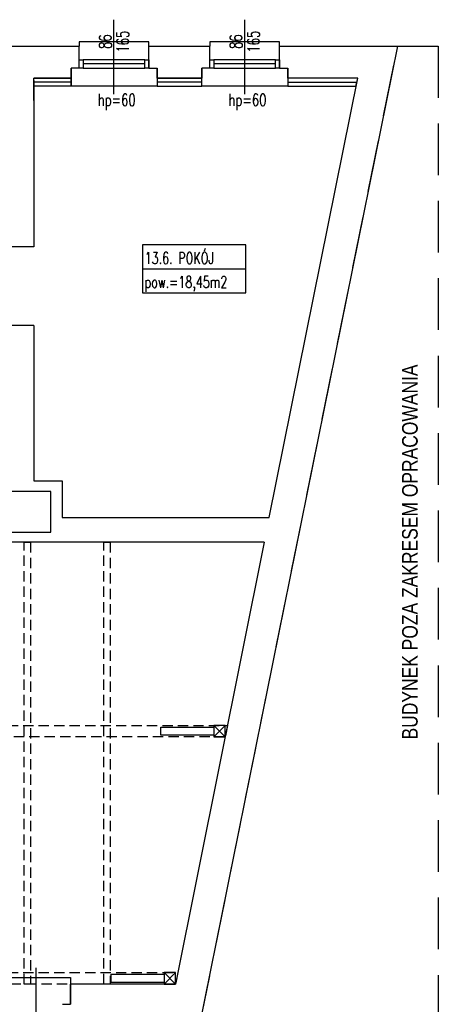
# Model space of a CAD drawing. Header units: inches. Extents: x -23201 to -18535, y -9985 to 4139.
# Tile 24 of 25: x -19050 to -18535, y 779 to 1991. Entities that reach past the tile are written whole.
import ezdxf
from ezdxf.enums import TextEntityAlignment as Align

# ---------------------------------------------------------------- set-up
doc = ezdxf.new("R2010")
doc.units = ezdxf.units.IN
doc.header["$MEASUREMENT"] = 0
doc.linetypes.add('DASHED', pattern=[19.05, 12.7, -6.35])
for name, color, linetype in [('01 sciana', 252, 'Continuous'), ('04_stolarka_cienka', 252, 'Continuous'), ('11_opisy_tekst', 252, 'Continuous'), ('___ramka', 252, 'Continuous'), ('__proj_docieplenie', 252, 'BATTING'), ('__wyżej', 252, 'DASHED'), ('_stolarka', 252, 'Continuous'), ('opisy', 252, 'Continuous')]:
    doc.layers.add(name, color=color, linetype=linetype)
doc.styles.add('OPISY POM_50', font='simplex.shx', dxfattribs={"width": 0.7, "height": 0.13})
doc.styles.get("Standard").update_dxf_attribs({"font": 'arial.ttf'})
doc.linetypes.add('BATTING', pattern='A,0.00254,-2.54,[134,ltypeshp.shx,S=2.54,R=0,X=-2.54,Y=0],-5.08,[134,ltypeshp.shx,S=2.54,R=180,X=2.54,Y=0],-2.54', length=10.16254)
doc.linetypes.add('ZIGZAG', pattern='A,0.00254,-5.08,[131,ltypeshp.shx,S=5.08,R=0,X=-5.08,Y=0],-10.16,[131,ltypeshp.shx,S=5.08,R=180,X=5.08,Y=0],-5.08', length=20.32254)

msp = doc.modelspace()

# ---------------------------------------------------------------- linework, layer by layer
at = {"layer": '01 sciana'}
for p, q in [((-19146.1, 1958.4), (-18977.1, 1958.4)), ((-18977.1, 1931.4), (-18977.1, 1958.4)), ((-18891.1, 1958.4), (-18816.1, 1958.4)), ((-18891.1, 1931.4), (-18891.1, 1958.4)), ((-18828.6, 752.4), (-18584.7, 1958.4)), ((-18816.1, 1931.4), (-18816.1, 1958.4)), ((-18730.1, 1958.4), (-18584.7, 1958.4)), ((-18730.1, 1931.4), (-18730.1, 1958.4)), ((-18986.8, 1918.9), (-18986.8, 1931.4)), ((-18977.1, 1931.4), (-18986.8, 1931.4)), ((-18986.8, 1931.4), (-18986.8, 1918.9)), ((-18891.1, 1931.4), (-18880.8, 1931.4)), ((-18880.8, 1918.9), (-18880.8, 1931.4)), ((-18880.8, 1931.4), (-18880.8, 1918.9)), ((-18825.8, 1918.9), (-18825.8, 1931.4)), ((-18816.1, 1931.4), (-18825.8, 1931.4)), ((-18825.8, 1931.4), (-18825.8, 1918.9)), ((-18730.1, 1931.4), (-18719.8, 1931.4)), ((-18719.8, 1918.9), (-18719.8, 1931.4)), ((-18719.8, 1931.4), (-18719.8, 1918.9)), ((-19032.7, 1918.9), (-18986.8, 1918.9)), ((-18986.8, 1918.9), (-19032.7, 1918.9)), ((-19032.7, 1891.4), (-19032.7, 1918.9)), ((-18880.8, 1918.9), (-18825.8, 1918.9)), ((-18825.8, 1918.9), (-18880.8, 1918.9)), ((-18634, 1918.9), (-18719.8, 1918.9)), ((-19032.7, 1711.4), (-19061.7, 1711.4)), ((-19032.7, 1614.4), (-19061.7, 1614.4)), ((-18987.7, 804.4), (-18987.7, 779.4)), ((-18987.7, 779.4), (-18987.7, 804.4)), ((-18997.3, 779.4), (-18987.7, 779.4))]:
    msp.add_line(p, q, dxfattribs=at)
for points in [[(-19146.1, 1958.4), (-19005.4, 1958.4)], [(-19032.7, 1614.4), (-19032.7, 1423.4), (-18997.7, 1423.4), (-18997.7, 1378.4), (-18742.8, 1378.4), (-18634, 1918.9)], [(-19032.7, 1915.9), (-19032.7, 1711.4)], [(-18749, 1347.9), (-19199.2, 1347.9), (-19296.4, 1264.9), (-19349.7, 1264.9), (-19349.7, 1217.9), (-19427.7, 1217.9), (-19427.7, 1264.9), (-19731.7, 1264.9)], [(-18749, 1347.9), (-18858.4, 804.4), (-18987.7, 804.4)]]:
    msp.add_lwpolyline(points, dxfattribs=at)
msp.add_lwpolyline([(-19061.7, 1360.4), (-19011.7, 1360.4), (-19011.7, 1410.4), (-19061.7, 1410.4)], close=True, dxfattribs=at)
at = {"layer": '04_stolarka_cienka'}
for p, q in [((-18934.1, 1899.2), (-18934.1, 1990.8)), ((-18773.1, 1899.2), (-18773.1, 1990.8)), ((-18896.1, 1941.4), (-18972.1, 1941.4)), ((-18735.1, 1941.4), (-18811.1, 1941.4)), ((-18896.1, 1936.4), (-18972.1, 1936.4)), ((-18972.1, 1931.4), (-18896.1, 1931.4)), ((-18735.1, 1936.4), (-18811.1, 1936.4)), ((-18811.1, 1931.4), (-18735.1, 1931.4)), ((-19030.3, 824.2), (-19030.3, 720))]:
    msp.add_line(p, q, dxfattribs=at)
for points in [[(-18891.1, 1958.4), (-18891.1, 1963.4), (-18977.1, 1963.4), (-18977.1, 1958.4)], [(-18730.1, 1958.4), (-18730.1, 1963.4), (-18816.1, 1963.4), (-18816.1, 1958.4)], [(-18880.8, 1918.9), (-18880.8, 1908.9), (-18986.8, 1908.9), (-18986.8, 1918.9)], [(-18719.8, 1918.9), (-18719.8, 1908.9), (-18825.8, 1908.9), (-18825.8, 1918.9)], [(-19073.7, 804.4), (-19073.7, 812.4), (-18987.7, 812.4), (-18987.7, 804.4)]]:
    msp.add_lwpolyline(points, dxfattribs=at)
for points in [[(-18977.1, 1941.4), (-18972.1, 1941.4), (-18972.1, 1931.4), (-18977.1, 1931.4)], [(-18896.1, 1941.4), (-18891.1, 1941.4), (-18891.1, 1931.4), (-18896.1, 1931.4)], [(-18816.1, 1941.4), (-18811.1, 1941.4), (-18811.1, 1931.4), (-18816.1, 1931.4)], [(-18735.1, 1941.4), (-18730.1, 1941.4), (-18730.1, 1931.4), (-18735.1, 1931.4)]]:
    msp.add_lwpolyline(points, close=True, dxfattribs=at)
at = {"layer": '__proj_docieplenie', "linetype": 'Continuous'}
for points in [[(-18986.8, 1918.9), (-18986.8, 1908.9), (-19032.7, 1908.9)], [(-18880.8, 1918.9), (-18880.8, 1908.9), (-18825.8, 1908.9), (-18825.8, 1918.9)], [(-18719.8, 1918.9), (-18719.8, 1908.9), (-18636.1, 1908.9), (-18634, 1918.9)]]:
    msp.add_lwpolyline(points, dxfattribs=at)
at = {"layer": '__proj_docieplenie', "linetype": 'ZIGZAG'}
for points in [[(-18986.8, 1913.9), (-19032.7, 1913.9)], [(-18825.8, 1913.9), (-18880.8, 1913.9)], [(-18719.8, 1913.9), (-18635.1, 1913.9)]]:
    msp.add_lwpolyline(points, dxfattribs=at)
at = {"layer": '__wyżej', "ltscale": 5}
msp.add_lwpolyline([(-18584.7, 1958.4), (-18534.7, 1958.4), (-18534.7, 752.4), (-18828.6, 752.4), (-18584.7, 1958.4)], dxfattribs=at)
at = {"layer": '_stolarka', "linetype": 'DASHED'}
for points in [[(-19036.7, 1347.9), (-19036.7, 804.4), (-19044.7, 804.4), (-19044.7, 1347.9), (-19036.7, 1347.9)], [(-18938.7, 1347.9), (-18938.7, 804.4), (-18946.7, 804.4), (-18946.7, 1347.9), (-18938.7, 1347.9)]]:
    msp.add_lwpolyline(points, dxfattribs=at)
for points in [[(-19731.7, 1122.4), (-18794.4, 1122.4), (-18797.2, 1108.4), (-19731.7, 1108.4)], [(-19731.7, 818.4), (-18855.5, 818.4), (-18858.4, 804.4), (-19731.7, 804.4)]]:
    msp.add_lwpolyline(points, close=True, dxfattribs=at)
at = {"layer": '_stolarka'}
for points in [[(-18876.2, 1120.4), (-18876.2, 1120.4), (-18811.2, 1120.4), (-18811.2, 1110.4), (-18876.2, 1110.4), (-18876.2, 1120.4)], [(-18811.2, 1122.4), (-18811.2, 1108.4), (-18797.2, 1108.4), (-18797.2, 1122.4), (-18811.2, 1122.4)], [(-18811.2, 1122.4), (-18797.2, 1108.4)], [(-18797.2, 1122.4), (-18811.2, 1108.4)], [(-18937.4, 816.4), (-18937.4, 816.4), (-18872.4, 816.4), (-18872.4, 806.4), (-18937.4, 806.4), (-18937.4, 816.4)], [(-18872.4, 818.4), (-18872.4, 804.4), (-18858.4, 804.4), (-18858.4, 818.4), (-18872.4, 818.4)], [(-18872.4, 818.4), (-18858.4, 804.4)], [(-18858.4, 818.4), (-18872.4, 804.4)]]:
    msp.add_lwpolyline(points, dxfattribs=at)
at = {"layer": 'opisy'}
msp.add_line((-18898.8, 1684.2), (-18771.6, 1684.2), dxfattribs=at)
msp.add_lwpolyline([(-18898.8, 1654.8), (-18771.6, 1654.8), (-18771.6, 1713.7), (-18898.8, 1713.7)], close=True, dxfattribs=at)

# ---------------------------------------------------------------- texts
at = {"layer": '11_opisy_tekst', "style": 'OPISY POM_50', "width": 0.7}
for s, p in [('165', (-18923.3, 1963.8)), ('165', (-18762.3, 1963.8)), ('86', (-18944.8, 1963.8)), ('86', (-18783.8, 1963.8))]:
    msp.add_text(s, height=15, rotation=90, dxfattribs=at).set_placement(p, align=Align.MIDDLE_CENTER)
for p in [(-18930.7, 1892.2), (-18769.7, 1892.2)]:
    msp.add_text('hp=60', height=15, dxfattribs=at).set_placement(p, align=Align.MIDDLE_CENTER)
for s, p in [('13.6. POKÓJ', (-18896.4, 1690.3)), ('pow.=18,45m2', (-18896.4, 1660.9))]:
    msp.add_text(s, height=14.4, dxfattribs=at).set_placement(p)
at = {"layer": '___ramka', "lineweight": -3, "width": 0.8}
msp.add_text('BUDYNEK POZA ZAKRESEM OPRACOWANIA', height=19.2, rotation=90, dxfattribs=at).set_placement((-18560.1, 1105.3))

doc.saveas('drawing.dxf')
